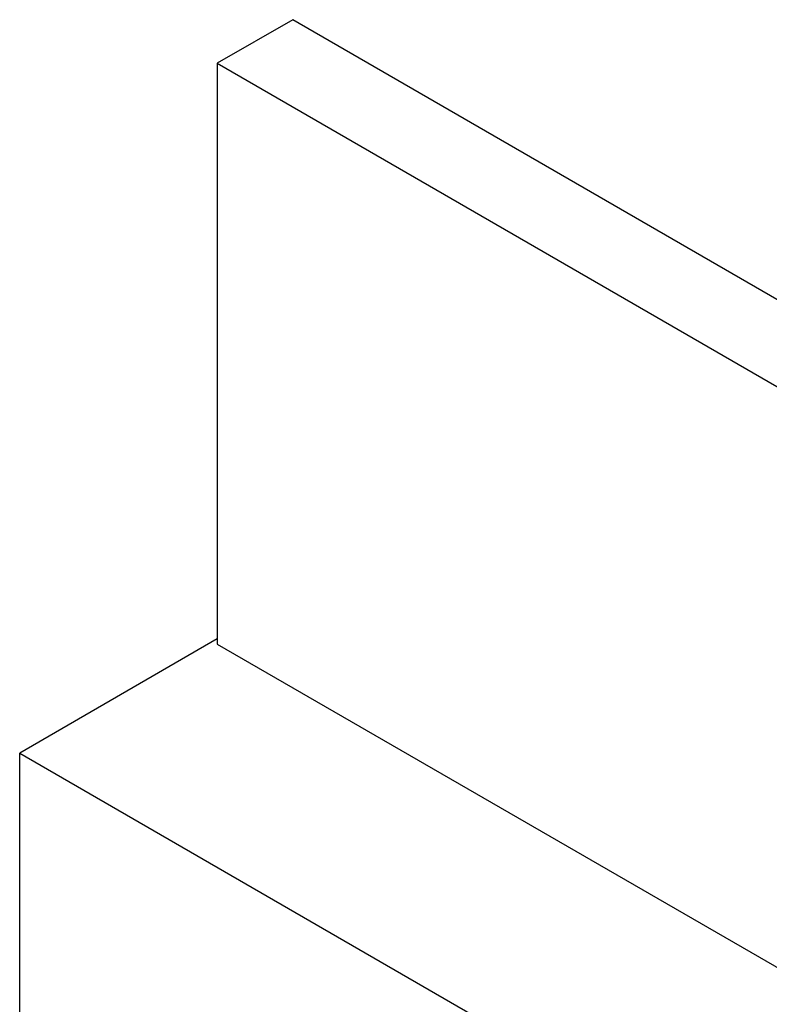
# Model space of a CAD drawing. Header units: millimetres. Extents: x 0 to 841, y 0 to 594.
# Tile 62 of 111: x 592 to 612, y 299 to 324. Entities that reach past the tile are written whole.
import ezdxf

# ---------------------------------------------------------------- set-up
doc = ezdxf.new("R2010")
doc.units = ezdxf.units.MM
doc.layers.add('TRAIT-FORT', color=4, linetype='Continuous', lineweight=25)

msp = doc.modelspace()

# ---------------------------------------------------------------- linework, layer by layer
at = {"layer": 'TRAIT-FORT', "color": 4, "linetype": 'Continuous', "lineweight": 25}
for p, q in [((599.483, 324.188), (597.554, 323.075)), ((687.007, 273.661), (599.483, 324.188)), ((597.554, 323.075), (597.554, 308.229)), ((597.554, 323.075), (685.079, 272.548)), ((597.554, 308.359), (592.498, 305.441)), ((597.554, 308.229), (685.079, 257.702)), ((592.498, 305.441), (680.136, 254.848)), ((592.498, 295.048), (592.498, 305.441))]:
    msp.add_line(p, q, dxfattribs=at)

doc.saveas('drawing.dxf')
